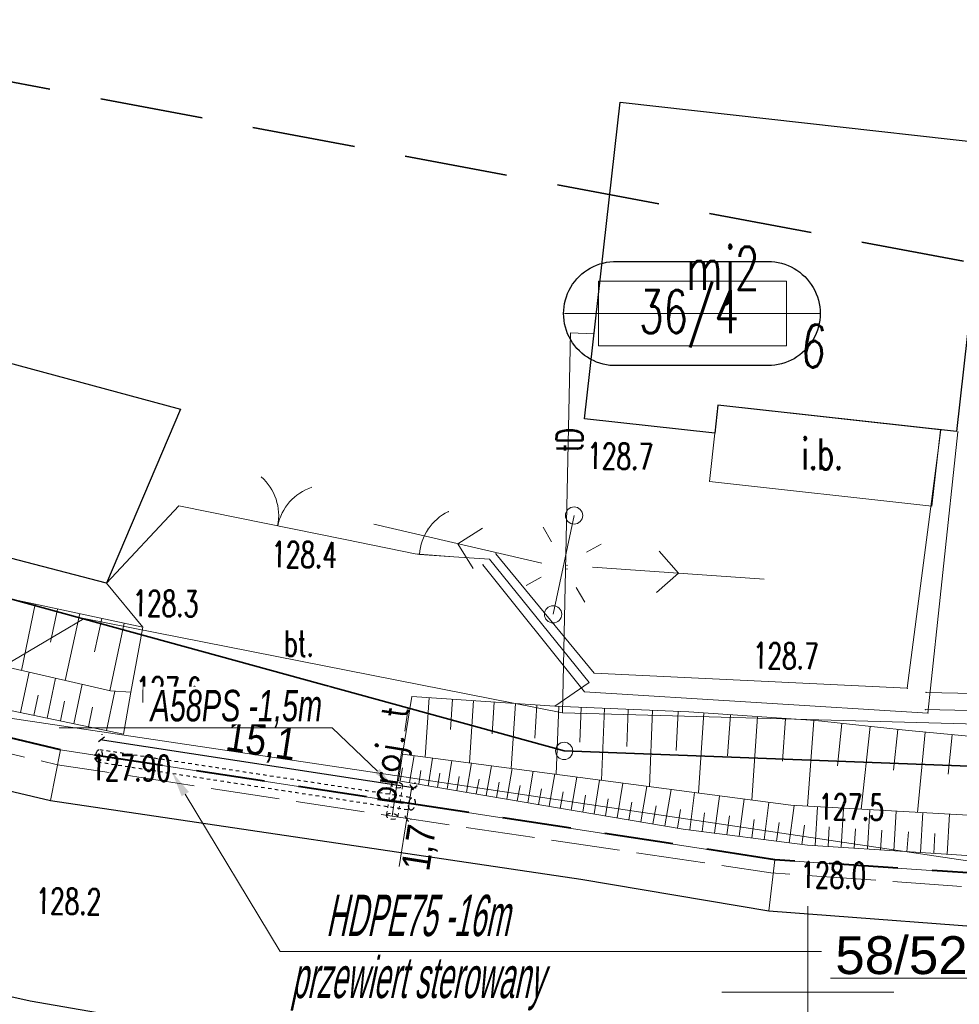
# Model space of a CAD drawing. Header units: metres. Extents: x 6496648 to 6497944, y 5962794 to 5963351.
# Tile 43 of 91: x 6497177 to 6497204, y 5963050 to 5963078. Entities that reach past the tile are written whole.
import ezdxf
from ezdxf import colors
from ezdxf.entities.mleader import LeaderData, LeaderLine
from ezdxf.math import Vec2, Vec3

# ---------------------------------------------------------------- set-up
doc = ezdxf.new("R2010")
doc.units = ezdxf.units.M
doc.header["$MEASUREMENT"] = 0
for name, pattern in [('DASHED', [19.05, 12.7, -6.35]), ('HIDDEN', [0.375, 0.25, -0.125]), ('L_0_04', [1.5, 1, -0.5]), ('mz2.0_0.5', [2.5, 2, -0.5])]:
    doc.linetypes.add(name, pattern=pattern)
doc.layers.get('0').update_dxf_attribs({"color": 8, "linetype": 'CONTINUOUS', "lineweight": 13})
doc.layers.get('DEFPOINTS').update_dxf_attribs({"linetype": 'CONTINUOUS', "lineweight": 0})
for name, color, linetype, lineweight in [('000_INNE__NIEZYDENTYFIKOWANE_', 8, 'CONTINUOUS', 13), ('211_NR_DZIAlKI', 7, 'CONTINUOUS', 25), ('218_GRANICA_UzYTKU', 8, 'CONTINUOUS', 13), ('219_LINIA_GRANICY', 3, 'CONTINUOUS', 35), ('238_PUNKT_ADRESOWY_BUDYNKU', 8, 'CONTINUOUS', 13), ('312_BUDYNEK__POWIERZCHNIA_', 8, 'CONTINUOUS', 30), ('312_NUMER_EWIDENCYJNY_BUDYNKU_ATR124', 8, 'CONTINUOUS', 13), ('BRAMA__LINIA_', 8, 'CONTINUOUS', 13), ('brama__linia____symbol', 8, 'CONTINUOUS', 13), ('E_działki', 96, 'CONTINUOUS', 30), ('E_proj_opisy_ośw', 1, 'CONTINUOUS', 13), ('E_proj_osłona r.', 140, 'L_0_04', 30), ('E_proj_osłona r. dz._obw. 200', 204, 'L_0_04', 20), ('E_proj_osłona r. dz._opis_obw. 100', 204, 'CONTINUOUS', 9), ('E_proj_osłona r. opis_obw. 200', 166, 'CONTINUOUS', 9), ('E_proj_ośw_linia_obw. 200', 1, 'L_0_04', 40), ('FURTKA__LINIA_', 8, 'CONTINUOUS', 13), ('furtka__linia____symbol', 8, 'CONTINUOUS', 13), ('INNA_BUDOWLA__POWIERZCHNIA_', 8, 'CONTINUOUS', 13), ('INNA_BUDOWLA__POWIERZCHNIA__ATR17', 8, 'CONTINUOUS', 13), ('JEZDNIA__POWIERZCHNIA_', 8, 'CONTINUOUS', 25), ('KIERUNEK_LINI_NAPOWIETRZNEJ', 1, 'CONTINUOUS', 13), ('latarnia_na_slupie_lub_maszcie__punkt_', 1, 'CONTINUOUS', 13), ('murek_oporowy__linia_', 8, 'CONTINUOUS', 13), ('OGRODZENIE_TRWAlE__LINIA_', 8, 'CONTINUOUS', 13), ('PLAC__POWIERZCHNIA_', 8, 'CONTINUOUS', 13), ('PLAC__POWIERZCHNIA__ATR17', 8, 'CONTINUOUS', 13), ('PRZEWoD_TELEKOMUNIKACYJNY__LINIA_', 30, 'CONTINUOUS', 13), ('PRZEWoD_TELEKOMUNIKACYJNY__LINIA__ATR1', 30, 'CONTINUOUS', 13), ('przewód telekomunikacyjny - projektowany lub w budowie (linia) - ob. projektowany', 30, 'mz2.0_0.5', 13), ('przewód telekomunikacyjny - projektowany lub w budowie (linia) - ob. projektowany-Atr1', 30, 'mz2.0_0.5', 13), ('PUNKT_WYSOKOsCIOWY_NATURALNY_ATR2', 8, 'CONTINUOUS', 13), ('PUNKT_WYSOKOsCIOWY_SZTUCZNY_ATR2', 8, 'CONTINUOUS', 13), ('siatka', 8, 'CONTINUOUS', 13), ('SKARPA_NIEUMOCNIONA__POWIERZCHNIA_', 8, 'CONTINUOUS', 13), ('SlUP_laCZONY__LINIA_', 1, 'CONTINUOUS', 13), ('slup_laczony__linia____symbol', 1, 'CONTINUOUS', 13), ('ZAKRES', 190, 'L_0_04', 35)]:
    doc.layers.add(name, color=color, linetype=linetype, lineweight=lineweight)
doc.layers.add('E_pomocnicza', color=3, linetype='CONTINUOUS', lineweight=13, plot=False)
doc.styles.add('Andy', font='arial.ttf', dxfattribs={"height": 2})
doc.styles.add('Annotative', font='simplex.shx')
doc.styles.add('Narrow', font='ARIALN.TTF', dxfattribs={"height": 2})
doc.styles.get("Standard").update_dxf_attribs({"font": 'simplex.shx'})
doc.dimstyles.new('wymiary', dxfattribs={"dimtxt": 0.65, "dimasz": 0.25, "dimexe": 0.25, "dimexo": 1, "dimgap": 0.1, "dimtad": 1, "dimzin": 1, "dimtxsty": 'Annotative', "dimblk": 'OBLIQUE', "dimcen": 0.0025, "dimdle": 0.05, "dimadec": 0, "dimazin": 0, "dimtfac": 1, "dimtmove": 0, "dimatfit": 3, "dimldrblk": 'NONE', "dimfxl": 1, "dimarcsym": 0})

# ---------------------------------------------------------------- blocks, each defined once
blk = doc.blocks.new('PNN')
at = {"color": 0, "linetype": 'Continuous', "lineweight": 18, "flags": 128}
for points in [[(5.3, -1.2), (6.5, 0), (5.3, 1.2)], [(1.5, 0), (11.5, 0)]]:
    blk.add_lwpolyline(points, dxfattribs=at)
blk = doc.blocks.new('GRT')
at = {"color": 0, "linetype": 'Continuous', "lineweight": 18}
blk.add_circle((0, 0), 0.5, dxfattribs=at)
blk = doc.blocks.new('*U21')
at = {"linetype": 'Continuous', "flags": 128}
blk.add_lwpolyline([(0.393, -1.118, -1.023376), (0.393, 1.118), (3.637, 1.118, -1.000213), (3.637, -1.118)], format="xyb", close=True, dxfattribs=at)
at = {"layer": 'E_pomocnicza', "color": 7, "lineweight": 0, "flags": 128}
for points in [[(0, 0.696), (0, -0.696), (4.03, -0.696), (4.03, 0.696), (0, 0.696)], [(-0.734, 0), (4.755, 0)]]:
    blk.add_lwpolyline(points, dxfattribs=at)
blk = doc.blocks.new('_Oblique')
at = {"color": 0, "linetype": 'ByBlock', "lineweight": -2}
blk.add_line((-0.5, -0.5), (0.5, 0.5), dxfattribs=at)
blk = doc.blocks.new('*D31')
at = {"layer": 'DEFPOINTS', "color": 0}
for p in [(0, 0), (14.63, -3.776), (14.396, -4.523)]:
    blk.add_point(p, dxfattribs=at)
at = {"layer": 'E_pomocnicza', "color": 0, "lineweight": -2}
for p, q in [((0.3, 0.954), (0.31, 0.985)), ((0.187, 0.762), (14.678, -3.791)), ((14.695, -3.569), (14.705, -3.537))]:
    blk.add_line(p, q, dxfattribs=at)
at = {"layer": 'E_pomocnicza', "color": 0, "lineweight": -2, "xscale": 0.25, "yscale": 0.25, "zscale": 0.25}
for p, rotation in [((0.235, 0.747), 162.558938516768), ((14.63, -3.776), 342.558938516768)]:
    blk.add_blockref('_Oblique', p, dxfattribs=dict(at, rotation=rotation))
at = {"layer": 'E_pomocnicza', "color": 0, "linetype": 'Continuous', "lineweight": 0, "insert": (7.733, -0.559), "char_height": 2, "attachment_point": 5, "rotation": 342.5589, "style": 'Narrow'}
blk.add_mtext('{\\H0.75x;15,1}', dxfattribs=at)
blk = doc.blocks.new('_None')
blk = doc.blocks.new('*D97')
at = {"layer": 'DEFPOINTS', "color": 0}
for p in [(-1.646, 0.357), (0, 0), (-1.812, -0.408)]:
    blk.add_point(p, dxfattribs=at)
at = {"layer": 'E_pomocnicza', "color": 0, "lineweight": -2}
for p, q in [((-1.812, -0.408), (-4.326, 0.137)), ((-0.117, -0.776), (-1.812, -0.408)), ((-1.858, -0.62), (-1.865, -0.652)), ((-0.212, -0.977), (-0.219, -1.009))]:
    blk.add_line(p, q, dxfattribs=at)
at = {"layer": 'E_pomocnicza', "color": 0, "lineweight": -2, "xscale": 0.25, "yscale": 0.25, "zscale": 0.25}
for p, rotation in [((-1.812, -0.408), 167.758362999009), ((-0.166, -0.765), 347.758362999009)]:
    blk.add_blockref('_Oblique', p, dxfattribs=dict(at, rotation=rotation))
at = {"layer": 'E_pomocnicza', "color": 0, "linetype": 'Continuous', "lineweight": 0, "insert": (-3.403, -1.088), "char_height": 2, "attachment_point": 5, "rotation": 347.7584, "style": 'Narrow'}
blk.add_mtext('{\\H0.75x;1,7}', dxfattribs=at)
blk = doc.blocks.new('*U30')
at = {"linetype": 'HIDDEN', "ltscale": 0.2}
for p, q in [((0.09, 0.286), (14.486, -4.236)), ((-0.09, -0.286), (14.306, -4.809))]:
    blk.add_line(p, q, dxfattribs=at)
at = {"linetype": 'DASHED', "ltscale": 0.02}
for centre in [(0, 0), (14.396, -4.523)]:
    blk.add_ellipse(centre, major_axis=(-0.09, -0.286), ratio=0.5, dxfattribs=at)
at = {"layer": 'E_pomocnicza', "color": 4, "lineweight": 0}
dim = blk.add_aligned_dim(p1=(0, 0), p2=(14.396, -4.523), distance=0.783, text='{\\H0.75x;<>}', dimstyle='wymiary', override={"dimtxt": 1.3, "dimtad": 2, "dimdec": 1, "dimlfac": 1, "dimrnd": 0, "dimtxsty": 'Narrow'}, dxfattribs=at)
dim.commit()
dim.dimension.update_dxf_attribs({"geometry": '*D31', "text_midpoint": (7.733, -0.559)})
blk = doc.blocks.new('*U96')
at = {"linetype": 'HIDDEN', "ltscale": 0.2}
for p, q in [((0.064, 0.293), (-1.582, 0.65)), ((-0.064, -0.293), (-1.709, 0.064))]:
    blk.add_line(p, q, dxfattribs=at)
at = {"linetype": 'DASHED', "ltscale": 0.02}
for centre in [(-1.646, 0.357), (0, 0)]:
    blk.add_ellipse(centre, major_axis=(0.064, 0.293), ratio=0.5, dxfattribs=at)
at = {"layer": 'E_pomocnicza', "color": 4, "lineweight": 0}
dim = blk.add_aligned_dim(p1=(0, 0), p2=(-1.646, 0.357), distance=0.783, text='{\\H0.75x;<>}', dimstyle='wymiary', override={"dimtxt": 1.3, "dimtad": 2, "dimdec": 1, "dimlfac": 1, "dimrnd": 0, "dimtxsty": 'Narrow'}, dxfattribs=at)
dim.commit()
dim.dimension.update_dxf_attribs({"geometry": '*D97', "text_midpoint": (-3.403, -1.088)})

msp = doc.modelspace()

# ---------------------------------------------------------------- linework, layer by layer
at = {"layer": '000_INNE__NIEZYDENTYFIKOWANE_', "flags": 128}
for points in [[(6497177.56, 5963061.27), (6497177.16, 5963059.35)], [(6497178.2, 5963061.13), (6497178, 5963060.17)], [(6497178.85, 5963061), (6497178.43, 5963059.06)], [(6497179.49, 5963060.86), (6497179.28, 5963059.89)], [(6497180.14, 5963060.72), (6497179.72, 5963058.76)], [(6497177.13, 5963058.13), (6497177.38, 5963059.3)], [(6497177.9, 5963057.96), (6497178.15, 5963059.12)], [(6497178.68, 5963057.8), (6497178.92, 5963058.95)], [(6497177.52, 5963058.04), (6497177.64, 5963058.63)], [(6497179.63, 5963057.6), (6497179.87, 5963058.75)], [(6497189, 5963058.56), (6497188.88, 5963056.83)], [(6497189.68, 5963058.51), (6497189.62, 5963057.63)], [(6497178.29, 5963057.88), (6497178.41, 5963058.46)], [(6497179.1, 5963057.71), (6497179.22, 5963058.28)], [(6497190.29, 5963058.47), (6497190.17, 5963056.66)], [(6497190.89, 5963058.43), (6497190.83, 5963057.51)], [(6497191.51, 5963058.39), (6497191.38, 5963056.5)], [(6497192.13, 5963058.35), (6497192.07, 5963057.38)], [(6497192.77, 5963058.31), (6497192.69, 5963056.33)], [(6497193.42, 5963058.28), (6497193.38, 5963057.26)], [(6497194.09, 5963058.25), (6497194.01, 5963056.16)], [(6497194.78, 5963058.22), (6497194.74, 5963057.14)], [(6497195.49, 5963058.19), (6497195.4, 5963055.97)], [(6497196.23, 5963058.16), (6497196.18, 5963057.02)], [(6497196.98, 5963058.12), (6497196.82, 5963055.79)], [(6497197.75, 5963058.06), (6497197.67, 5963056.87)], [(6497198.54, 5963058.01), (6497198.37, 5963055.58)], [(6497199.35, 5963057.95), (6497199.26, 5963056.71)], [(6497200.17, 5963057.89), (6497199.99, 5963055.4)], [(6497200.99, 5963057.81), (6497200.86, 5963056.58)], [(6497201.81, 5963057.72), (6497201.55, 5963055.32)], [(6497202.61, 5963057.63), (6497202.49, 5963056.45)], [(6497203.41, 5963057.55), (6497203.19, 5963055.22)], [(6497204.19, 5963057.48), (6497204.08, 5963056.33)], [(6497188.43, 5963056.09), (6497188.56, 5963056.88)], [(6497188.97, 5963055.99), (6497189.1, 5963056.8)], [(6497188.16, 5963056.13), (6497188.23, 5963056.52)], [(6497189.52, 5963055.9), (6497189.66, 5963056.73)], [(6497190.08, 5963055.81), (6497190.23, 5963056.66)], [(6497190.66, 5963055.71), (6497190.81, 5963056.58)], [(6497191.26, 5963055.61), (6497191.41, 5963056.5)], [(6497188.7, 5963056.04), (6497188.76, 5963056.44)], [(6497189.24, 5963055.95), (6497189.31, 5963056.36)], [(6497189.8, 5963055.85), (6497189.87, 5963056.27)], [(6497191.87, 5963055.5), (6497192.02, 5963056.42)], [(6497192.49, 5963055.4), (6497192.65, 5963056.34)], [(6497193.13, 5963055.29), (6497193.29, 5963056.25)], [(6497190.37, 5963055.76), (6497190.45, 5963056.19)], [(6497190.96, 5963055.66), (6497191.03, 5963056.1)], [(6497191.56, 5963055.56), (6497191.64, 5963056.01)], [(6497193.79, 5963055.18), (6497193.95, 5963056.16)], [(6497194.46, 5963055.07), (6497194.63, 5963056.07)], [(6497195.15, 5963054.95), (6497195.32, 5963055.98)], [(6497192.18, 5963055.45), (6497192.26, 5963055.91)], [(6497192.81, 5963055.34), (6497192.89, 5963055.82)], [(6497193.46, 5963055.23), (6497193.54, 5963055.72)], [(6497195.85, 5963054.83), (6497196.03, 5963055.89)], [(6497196.57, 5963054.72), (6497196.71, 5963055.8)], [(6497197.29, 5963054.62), (6497197.43, 5963055.7)], [(6497194.12, 5963055.12), (6497194.2, 5963055.62)], [(6497194.8, 5963055.01), (6497194.89, 5963055.52)], [(6497195.5, 5963054.89), (6497195.59, 5963055.41)], [(6497198.01, 5963054.53), (6497198.15, 5963055.61)], [(6497198.73, 5963054.43), (6497198.87, 5963055.51)], [(6497199.46, 5963054.34), (6497199.6, 5963055.42)], [(6497200.21, 5963054.26), (6497200.28, 5963055.39)], [(6497196.21, 5963054.77), (6497196.3, 5963055.31)], [(6497196.93, 5963054.67), (6497197, 5963055.21)], [(6497197.65, 5963054.57), (6497197.72, 5963055.12)], [(6497200.97, 5963054.21), (6497201.04, 5963055.34)], [(6497201.73, 5963054.16), (6497201.8, 5963055.3)], [(6497202.5, 5963054.11), (6497202.57, 5963055.26)], [(6497203.27, 5963054.06), (6497203.34, 5963055.22)], [(6497204.05, 5963054.01), (6497204.12, 5963055.17)], [(6497198.37, 5963054.48), (6497198.44, 5963055.02)], [(6497199.09, 5963054.39), (6497199.17, 5963054.93)], [(6497199.83, 5963054.29), (6497199.9, 5963054.85)], [(6497200.59, 5963054.23), (6497200.62, 5963054.8)], [(6497201.35, 5963054.18), (6497201.38, 5963054.75)], [(6497202.11, 5963054.13), (6497202.15, 5963054.71)], [(6497202.88, 5963054.08), (6497202.92, 5963054.66)], [(6497203.66, 5963054.03), (6497203.69, 5963054.61)]]:
    msp.add_lwpolyline(points, dxfattribs=at)
at = {"layer": '218_GRANICA_UzYTKU', "flags": 128}
for points in [[(6497192.92, 5963057.01), (6497143.77, 5963070.5)], [(6497210.05, 5963056.36), (6497192.92, 5963057.01)]]:
    msp.add_lwpolyline(points, dxfattribs=at)
at = {"layer": '219_LINIA_GRANICY', "flags": 128}
for points in [[(6497192.92, 5963057.01), (6497143.77, 5963070.5)], [(6497192.92, 5963057.01), (6497210.05, 5963056.36)]]:
    msp.add_lwpolyline(points, dxfattribs=at)
at = {"layer": '312_BUDYNEK__POWIERZCHNIA_', "flags": 128}
for points in [[(6497193.51, 5963066.66), (6497194.55, 5963075.86)], [(6497194.55, 5963075.86), (6497205.26, 5963074.66)], [(6497205.26, 5963074.66), (6497204.32, 5963066.29)], [(6497162.57, 5963072.13), (6497181.78, 5963066.94)], [(6497179.63, 5963061.88), (6497160.58, 5963066.84)], [(6497181.78, 5963066.94), (6497179.63, 5963061.88)], [(6497197.39, 5963067.06), (6497197.3, 5963066.24)], [(6497204.32, 5963066.29), (6497197.39, 5963067.06)], [(6497197.3, 5963066.24), (6497193.51, 5963066.66)]]:
    msp.add_lwpolyline(points, dxfattribs=at)
at = {"layer": 'BRAMA__LINIA_', "flags": 128}
msp.add_lwpolyline([(6497182.64, 5963063.95), (6497186.56, 5963063.15)], dxfattribs=at)
at = {"layer": 'brama__linia____symbol'}
for centre, radius, start, end in [((6497183.132, 5963063.852), 1.497, 348.3607, 48.4588), ((6497186.062, 5963063.259), 1.489, 108.2994, 168.7337)]:
    msp.add_arc(centre, radius, start, end, dxfattribs=at)
at = {"layer": 'DEFPOINTS', "linetype": 'Continuous'}
for points in [[(6497313.974, 5963063.795), (6497264.99, 5963053.548), (6497264.903, 5963053.964), (6497264.946, 5963053.756), (6497214.968, 5963052.274), (6497215.035, 5963053.295), (6497214.968, 5963052.274), (6497165.514, 5963059.642), (6497165.697, 5963060.518), (6497165.514, 5963059.642), (6497118.031, 5963075.305), (6497118.262, 5963075.735), (6497118.031, 5963075.305), (6497071.639, 5963093.954), (6497071.9, 5963094.537), (6497071.639, 5963093.954), (6497024.971, 5963111.9)], [(6497292.628, 5963058.63), (6497281.118, 5963056.345), (6497266.585, 5963053.942), (6497249.583, 5963052.553), (6497239.69, 5963051.969), (6497230.126, 5963051.72), (6497199.044, 5963053.85), (6497178.292, 5963057.041), (6497162.342, 5963060.811), (6497143.722, 5963066.577), (6497131.977, 5963070.387), (6497119.428, 5963074.981), (6497088.043, 5963087.571), (6497060.045, 5963098.826)], [(6497178, 5963055.57), (6497178.292, 5963057.041)], [(6497198.87, 5963052.36), (6497199.044, 5963053.85)]]:
    msp.add_lwpolyline(points, dxfattribs=at)
at = {"layer": 'E_proj_ośw_linia_obw. 200', "ltscale": 2}
msp.add_lwpolyline([(6497240.107, 5963058.521, -0.475205), (6497240.765, 5963058.239), (6497241.177, 5963054.933, -0.137342), (6497240.821, 5963053.579), (6497240.158, 5963052.436, -0.242164), (6497239.062, 5963051.842), (6497230.313, 5963051.574), (6497215.415, 5963052.728, -0.329904), (6497215.042, 5963053.45, -0.311333), (6497214.585, 5963052.785), (6497199.044, 5963053.85), (6497178.292, 5963057.041), (6497166.158, 5963059.909, -0.454455)], format="xyb", dxfattribs=at)
at = {"layer": 'FURTKA__LINIA_', "flags": 128}
msp.add_lwpolyline([(6497188.72, 5963062.72), (6497189.72, 5963062.65)], dxfattribs=at)
at = {"layer": 'furtka__linia____symbol'}
msp.add_arc((6497190.225, 5963062.61), 1.511, 116.1923, 175.7926, dxfattribs=at)
for p in [(6497189.56, 5963063.96), (6497188.97, 5963063.46), (6497188.72, 5963062.72)]:
    msp.add_point(p, dxfattribs=at)
at = {"layer": 'INNA_BUDOWLA__POWIERZCHNIA_', "flags": 128}
msp.add_lwpolyline([(6497197.39, 5963067.06), (6497203.85, 5963066.34), (6497203.6, 5963064.12), (6497197.14, 5963064.84), (6497197.3, 5963066.24)], dxfattribs=at)
at = {"layer": 'JEZDNIA__POWIERZCHNIA_', "flags": 128}
for points in [[(6497048.07, 5963102.09), (6497070.92, 5963092.77), (6497095.6, 5963082.95), (6497119.19, 5963073.46), (6497131.58, 5963068.94), (6497141.08, 5963065.86), (6497145.57, 5963064.4), (6497156.55, 5963061.01), (6497162.05, 5963059.34), (6497178, 5963055.57), (6497193.41, 5963053.28), (6497198.87, 5963052.36), (6497206.8, 5963051.76), (6497226.49, 5963050.49), (6497230.12, 5963050.22), (6497239.75, 5963050.47), (6497249.72, 5963051.06), (6497266.74, 5963052.45), (6497276.78, 5963054.1), (6497286, 5963055.64), (6497291.06, 5963056.7)], [(6497307.6, 5963054.69), (6497289.33, 5963050.32), (6497270.38, 5963046.97), (6497250.99, 5963045.15), (6497245.86, 5963044.71), (6497237.57, 5963044.4), (6497215.35, 5963045.11), (6497200.71, 5963045.93), (6497198.88, 5963046.11), (6497193.66, 5963047.24), (6497188.36, 5963047.84), (6497177.41, 5963049.74), (6497166.43, 5963052.2), (6497149.52, 5963057.11), (6497145.48, 5963058.34), (6497137.02, 5963060.88), (6497131.49, 5963062.52), (6497115.75, 5963068.44), (6497092.95, 5963077.46), (6497075.74, 5963084.32), (6497062.13, 5963090.14)]]:
    msp.add_lwpolyline(points, dxfattribs=at)
at = {"layer": 'KIERUNEK_LINI_NAPOWIETRZNEJ'}
for p in [(6497193, 5963062.4), (6497193, 5963062.3)]:
    msp.add_point(p, dxfattribs=at)
at = {"layer": 'latarnia_na_slupie_lub_maszcie__punkt_', "flags": 128}
for points in [[(6497192.55, 5963063.08), (6497192.31, 5963063.51)], [(6497193.57, 5963062.78), (6497194, 5963063.02)], [(6497192.25, 5963062.06), (6497191.82, 5963061.82)], [(6497193.27, 5963061.76), (6497193.52, 5963061.33)]]:
    msp.add_lwpolyline(points, dxfattribs=at)
at = {"layer": 'murek_oporowy__linia_', "flags": 128}
for points in [[(6497235.46, 5963092.05), (6497236.98, 5963077.51), (6497239.03, 5963057.51), (6497234.2, 5963057.67), (6497217.24, 5963057.94), (6497209, 5963058.09), (6497203.41, 5963058.21)], [(6497234.95, 5963092.11), (6497236.48, 5963077.46), (6497238.21, 5963058.27), (6497234.2, 5963058.17), (6497217.24, 5963058.44), (6497209, 5963058.59), (6497203.43, 5963058.71)], [(6497204.36, 5963066.28), (6497203.49, 5963058.11), (6497193.51, 5963058.73), (6497190.56, 5963062.42)], [(6497203.86, 5963066.34), (6497202.89, 5963058.83), (6497193.79, 5963059.27), (6497190.94, 5963062.74)]]:
    msp.add_lwpolyline(points, dxfattribs=at)
at = {"layer": 'murek_oporowy__linia_'}
for p in [(6497203.86, 5963066.34), (6497204.36, 5963066.28), (6497190.94, 5963062.74), (6497190.56, 5963062.42), (6497193.79, 5963059.27), (6497202.89, 5963058.83), (6497193.51, 5963058.73), (6497203.43, 5963058.71), (6497203.41, 5963058.21), (6497203.49, 5963058.11)]:
    msp.add_point(p, dxfattribs=at)
at = {"layer": 'OGRODZENIE_TRWAlE__LINIA_', "flags": 128}
for points in [[(6497182.64, 5963063.95), (6497181.73, 5963064.13), (6497179.63, 5963061.88)], [(6497188.72, 5963062.72), (6497188.59, 5963062.74), (6497186.56, 5963063.15)], [(6497190.75, 5963062.58), (6497189.72, 5963062.65)]]:
    msp.add_lwpolyline(points, dxfattribs=at)
at = {"layer": 'PLAC__POWIERZCHNIA_', "flags": 128}
msp.add_lwpolyline([(6497180.12, 5963057.5), (6497180.33, 5963058.72), (6497180.68, 5963060.61), (6497179.63, 5963061.88), (6497181.73, 5963064.13), (6497182.64, 5963063.95), (6497186.56, 5963063.15), (6497188.59, 5963062.74), (6497189.72, 5963062.65), (6497190.75, 5963062.58), (6497193.65, 5963059), (6497192.65, 5963058.31), (6497188.5, 5963058.59), (6497188.23, 5963056.92), (6497188.11, 5963056.14)], dxfattribs=at)
at = {"layer": 'PRZEWoD_TELEKOMUNIKACYJNY__LINIA_', "flags": 128}
for points in [[(6497192.87, 5963058.12), (6497193.11, 5963069.16), (6497193.78, 5963069.13)], [(6497139.15, 5963067.83), (6497175.53, 5963058.82), (6497178.98, 5963060.86), (6497192.87, 5963058.12), (6497237.57, 5963056.9), (6497240.61, 5963057.59), (6497240.48, 5963058.97), (6497240.23, 5963061.01), (6497239.77, 5963060.95)]]:
    msp.add_lwpolyline(points, dxfattribs=at)
at = {"layer": 'siatka', "flags": 128}
for points in [[(6497200, 5963047.5), (6497200, 5963052.5)], [(6497197.5, 5963050), (6497202.5, 5963050)]]:
    msp.add_lwpolyline(points, dxfattribs=at)
at = {"layer": 'SKARPA_NIEUMOCNIONA__POWIERZCHNIA_', "flags": 128}
for points in [[(6497145.64, 5963069.38), (6497164.08, 5963064.95), (6497176.24, 5963061.55), (6497180.68, 5963060.61), (6497180.33, 5963058.72), (6497179.74, 5963058.76), (6497172.9, 5963060.32), (6497164.47, 5963062.16), (6497159.59, 5963063.48), (6497145.61, 5963067.69), (6497141.67, 5963068.93), (6497137.03, 5963070.28), (6497137.38, 5963071.6)], [(6497180.33, 5963058.72), (6497180.12, 5963057.5), (6497163.44, 5963060.99), (6497153.95, 5963063.44), (6497145.58, 5963065.65), (6497136.52, 5963068.31), (6497137.03, 5963070.28), (6497141.67, 5963068.93), (6497145.61, 5963067.69), (6497159.59, 5963063.48), (6497164.47, 5963062.16), (6497172.9, 5963060.32), (6497179.74, 5963058.76)], [(6497188.23, 5963056.92), (6497188.5, 5963058.59), (6497192.65, 5963058.31), (6497196.54, 5963058.15), (6497200.22, 5963057.89), (6497202.92, 5963057.6), (6497206.12, 5963057.3), (6497209.54, 5963056.97), (6497216.76, 5963056.83), (6497226.2, 5963056.74), (6497231.57, 5963056.6), (6497234.13, 5963056.51), (6497238.8, 5963056.14), (6497241.45, 5963055.94), (6497240.97, 5963055.46), (6497239.56, 5963053.89), (6497230.94, 5963053.83), (6497223.43, 5963054.19), (6497207.58, 5963054.98), (6497199.51, 5963055.43)], [(6497188.23, 5963056.92), (6497199.51, 5963055.43), (6497207.58, 5963054.98), (6497223.43, 5963054.19), (6497230.94, 5963053.83), (6497239.56, 5963053.89), (6497240.07, 5963052.7), (6497230.68, 5963052.39), (6497222.97, 5963052.78), (6497199.99, 5963054.27), (6497196.38, 5963054.74), (6497188.11, 5963056.14)]]:
    msp.add_lwpolyline(points, dxfattribs=at)
at = {"layer": 'SlUP_laCZONY__LINIA_', "flags": 128}
msp.add_lwpolyline([(6497192.6, 5963060.98), (6497193.21, 5963063.85)], dxfattribs=at)
msp.add_lwpolyline([(6497192.6, 5963060.98), (6497193.21, 5963063.85)], dxfattribs=at)
at = {"layer": 'slup_laczony__linia____symbol'}
for centre in [(6497193.21, 5963063.85), (6497192.6, 5963060.98)]:
    msp.add_circle(centre, 0.25, dxfattribs=at)
at = {"layer": 'ZAKRES', "ltscale": 3, "flags": 128}
msp.add_lwpolyline([(6497692.5, 5963219.5), (6497716, 5963186.5), (6497672.2, 5963172.1), (6497502, 5963111.8), (6497349, 5963052), (6497312.6, 5963038.4), (6497228.6, 5963030.4), (6497133.5, 5963045.2), (6496948.4, 5963119.5), (6496936.6, 5963083.2), (6496927.9, 5963075.7), (6496873, 5963095.9), (6496849.7, 5963104.2), (6496824.8, 5963105.1), (6496784.8, 5963107.4), (6496786.6, 5963174.3), (6496788.5, 5963184), (6496695.2, 5963217.9), (6496711.8, 5963253.1), (6496961, 5963151.5), (6497143.1, 5963082.8), (6497228.1, 5963066.8), (6497302.3, 5963072), (6497492.1, 5963142.6)], close=True, dxfattribs=at)

# ---------------------------------------------------------------- block references
at = {"xscale": 0.5, "yscale": 0.5, "zscale": 0.5}
msp.add_blockref('GRT', (6497192.92, 5963057.01), dxfattribs=at)
at = {"layer": 'E_działki', "xscale": 1.353559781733, "yscale": 1.353559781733, "zscale": 1.353559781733}
msp.add_blockref('*U21', (6497193.921, 5963069.717), dxfattribs=at)
at = {"layer": 'E_proj_osłona r.', "xscale": 0.6096, "yscale": 0.6096, "zscale": 0.6096, "rotation": 8.698023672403}
msp.add_blockref('*U30', (6497179.405, 5963056.87), dxfattribs=at)
at = {"layer": 'KIERUNEK_LINI_NAPOWIETRZNEJ', "xscale": 0.5, "yscale": 0.5, "zscale": 0.5}
for p, rotation in [((6497193, 5963062.3), 167), ((6497193, 5963062.4), 356)]:
    msp.add_blockref('PNN', p, dxfattribs=dict(at, rotation=rotation))

# ---------------------------------------------------------------- texts
at = {"layer": '211_NR_DZIAlKI', "width": 0.66}
msp.add_text('36/4', height=1.25, dxfattribs=at).set_placement((6497195.1, 5963069.15))
at = {"layer": '238_PUNKT_ADRESOWY_BUDYNKU', "width": 0.66}
msp.add_text('6', height=1.25, rotation=355.3, dxfattribs=at).set_placement((6497199.77, 5963068.18))
at = {"layer": '312_NUMER_EWIDENCYJNY_BUDYNKU_ATR124', "width": 0.66}
msp.add_text('mj2', height=1.25, dxfattribs=at).set_placement((6497196.47, 5963070.41))
at = {"layer": 'INNA_BUDOWLA__POWIERZCHNIA__ATR17', "width": 0.66}
msp.add_text('i.b.', height=0.9, dxfattribs=at).set_placement((6497199.82, 5963065.19))
at = {"layer": 'PLAC__POWIERZCHNIA__ATR17', "width": 0.66}
msp.add_text('bt.', height=0.75, dxfattribs=at).set_placement((6497184.78, 5963059.76))
at = {"layer": 'PRZEWoD_TELEKOMUNIKACYJNY__LINIA__ATR1', "width": 0.66}
msp.add_text('tD', height=0.75, rotation=89.5, dxfattribs=at).set_placement((6497193.45, 5963065.69))
at = {"layer": 'PUNKT_WYSOKOsCIOWY_NATURALNY_ATR2', "width": 0.66}
for s, rotation, p in [('128.7', 359.2, (6497193.59, 5963065.21)), ('128.4', 359.2, (6497184.41, 5963062.35)), ('128.3', 359.3, (6497180.38, 5963060.93)), ('128.7', 359.2, (6497198.4, 5963059.41)), ('127.6', 359.2, (6497180.47, 5963058.42)), ('127.5', 359.2, (6497200.3, 5963055.02)), ('128.0', 359.2, (6497199.78, 5963053.04)), ('128.2', 359.2, (6497177.56, 5963052.28))]:
    msp.add_text(s, height=0.75, rotation=rotation, dxfattribs=at).set_placement(p)
at = {"layer": 'PUNKT_WYSOKOsCIOWY_SZTUCZNY_ATR2', "width": 0.66}
msp.add_text('127.90', height=0.75, rotation=359.2, dxfattribs=at).set_placement((6497179.16, 5963056.16))

# ---------------------------------------------------------------- next in the draw order: leaders
at = {"layer": 'E_proj_osłona r. opis_obw. 200', "linetype": 'Continuous', "lineweight": 13}
ml = msp.add_multileader_mtext('Standard', dxfattribs=at)
ml.set_content('{\\fArial Narrow|b0|i0|c238|p34;\\H0.92308x;\\Q12;\\W0.6;HDPE75 -16m\\Pprzewiert sterowany\\fArial|b0|i0|c238|p34;\\H1.0833x; }', color=256, style='Andy')
ml.set_leader_properties(color=256, linetype='CONTINUOUS', lineweight=-1)
ml.build(insert=Vec2(0, 0))
ml.multileader.update_dxf_attribs({"has_dogleg": 0, "text_left_attachment_type": 6, "text_right_attachment_type": 6, "dogleg_length": 0.36, "arrow_head_size": 0.75})
ctx = ml.context
ctx.base_point, ctx.char_height, ctx.arrow_head_size, ctx.landing_gap_size, ctx.plane_origin = Vec3(6497184.67, 5963051.178), 1.3, 0.75, 0.2, Vec3(6497190.439, 5963040.607)
ctx.left_attachment, ctx.right_attachment, ctx.text_align_type = 6, 6, 1
notes = []
notes.append((ctx, [(0, (1, 1, 0), (6497184.31, 5963051.178), (1, 0), 0.36, [(0, [(6497181.53, 5963056.398)], 0, [])])]))
ctx.mtext.insert, ctx.mtext.alignment, ctx.mtext.line_spacing_factor, ctx.mtext.line_spacing_style = Vec3(6497188.661, 5963052.83), 2, 0.9, 2
ctx.mtext.has_bg_fill, ctx.mtext.bg_color, ctx.mtext.bg_scale_factor, ctx.mtext.bg_transparency, ctx.mtext.use_window_bg_color = 1, -1073741824, 1, 0, 1
for ctx, leaders in notes:
    for number, flags, end, landing, length, lines in leaders:
        leader = LeaderData()
        leader.index, (leader.has_last_leader_line, leader.has_dogleg_vector, leader.attachment_direction) = number, flags
        leader.last_leader_point, leader.dogleg_vector, leader.dogleg_length = Vec3(end), Vec3(landing), length
        for number, points, colour, breaks in lines:
            line = LeaderLine()
            line.index, line.vertices, line.color, line.breaks = number, Vec3.list(points), colors.encode_raw_color(colour), breaks
            leader.lines.append(line)
        ctx.leaders.append(leader)

# ---------------------------------------------------------------- next in the draw order: linework, layer by layer
at = {"layer": 'przewód telekomunikacyjny - projektowany lub w budowie (linia) - ob. projektowany', "color": 30, "linetype": 'mz2.0_0.5', "lineweight": 18, "flags": 128}
msp.add_lwpolyline([(6497187.93, 5963055.11), (6497188.39, 5963058.25)], dxfattribs=at)

# ---------------------------------------------------------------- next in the draw order: block references
at = {"layer": 'E_proj_osłona r. dz._obw. 200', "xscale": 0.54864, "yscale": 0.54864, "zscale": 0.54864, "rotation": 93.200706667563}
msp.add_blockref('*U96', (6497188.068, 5963056.022), dxfattribs=at)

# ---------------------------------------------------------------- next in the draw order: texts
at = {"layer": 'przewód telekomunikacyjny - projektowany lub w budowie (linia) - ob. projektowany-Atr1', "color": 30, "width": 0.9}
msp.add_text('proj. t', height=0.75, rotation=81.665, dxfattribs=at).set_placement((6497187.98, 5963055.43))

# ---------------------------------------------------------------- next in the draw order: leaders
at = {"layer": 'E_proj_opisy_ośw', "lineweight": 13}
ml = msp.add_multileader_mtext('Standard', dxfattribs=at)
ml.set_content('{\\H1.1x;58/52m} ', color=256, style='Andy')
ml.set_leader_properties(color=256, linetype='CONTINUOUS', lineweight=-1)
ml.set_arrow_properties(name='OBLIQUE')
ml.build(insert=Vec2(0, 0))
ml.multileader.update_dxf_attribs({"has_dogleg": 0, "text_left_attachment_type": 6, "text_right_attachment_type": 6, "dogleg_length": 0.36, "arrow_head_size": 0.75})
ctx = ml.context
ctx.base_point, ctx.char_height, ctx.arrow_head_size, ctx.landing_gap_size, ctx.plane_origin = Vec3(6497200.58, 5963050.406), 1, 0.75, 0.3, Vec3(6497231.01, 5963034.57)
ctx.left_attachment, ctx.right_attachment, ctx.text_align_type = 6, 6, 1
notes = []
notes.append((ctx, [(0, (1, 1, 0), (6497206.503, 5963050.406), (-1, 0), 0.36, [(0, [(6497207.795, 5963053.263)], 0, [])])]))
ctx.mtext.insert, ctx.mtext.alignment, ctx.mtext.line_spacing_factor, ctx.mtext.line_spacing_style = Vec3(6497203.361, 5963051.626), 2, 0.9, 2
ctx.mtext.has_bg_fill, ctx.mtext.bg_color, ctx.mtext.bg_scale_factor, ctx.mtext.bg_transparency, ctx.mtext.use_window_bg_color = 1, -1073741824, 1.2, 0, 1
for ctx, leaders in notes:
    for number, flags, end, landing, length, lines in leaders:
        leader = LeaderData()
        leader.index, (leader.has_last_leader_line, leader.has_dogleg_vector, leader.attachment_direction) = number, flags
        leader.last_leader_point, leader.dogleg_vector, leader.dogleg_length = Vec3(end), Vec3(landing), length
        for number, points, colour, breaks in lines:
            line = LeaderLine()
            line.index, line.vertices, line.color, line.breaks = number, Vec3.list(points), colors.encode_raw_color(colour), breaks
            leader.lines.append(line)
        ctx.leaders.append(leader)

# ---------------------------------------------------------------- next in the draw order: linework, layer by layer
at = {"layer": 'przewód telekomunikacyjny - projektowany lub w budowie (linia) - ob. projektowany', "color": 30, "linetype": 'mz2.0_0.5', "lineweight": 18, "flags": 128}
msp.add_lwpolyline([(6497167.99, 5963058.98), (6497178.2, 5963056.61), (6497187.93, 5963055.11), (6497198.93, 5963053.47), (6497230.03, 5963051.23), (6497232.91, 5963051.95), (6497248.29, 5963052.53), (6497263.32, 5963053.91), (6497264.01, 5963054.29), (6497275.34, 5963055.77), (6497289.6, 5963058), (6497303.56, 5963061.45), (6497318.03, 5963065.66), (6497330.95, 5963070.19), (6497392.05, 5963091.81), (6497414.4, 5963099.75), (6497416.96, 5963100.69), (6497426.76, 5963104.26), (6497454.7, 5963114.74), (6497466.93, 5963119.33), (6497478.38, 5963123.5), (6497501.7, 5963131.89), (6497518.41, 5963137.92), (6497538.27, 5963145.28), (6497541.42, 5963137.26), (6497542.42, 5963137.26), (6497541.91, 5963136.41), (6497522.66, 5963128.8), (6497523.4, 5963126.61)], dxfattribs=at)

# ---------------------------------------------------------------- next in the draw order: leaders
at = {"layer": 'E_proj_osłona r. dz._opis_obw. 100'}
ml = msp.add_multileader_mtext('Standard', dxfattribs=at)
ml.set_content('\\fArial Narrow|b0|i1|c238|p34;\\W0.8;A58PS -1,5m ', color=256, style='Narrow')
ml.set_leader_properties(color=256, linetype='CONTINUOUS', lineweight=-1)
ml.build(insert=Vec2(0, 0))
ml.multileader.update_dxf_attribs({"has_dogleg": 0, "text_left_attachment_type": 6, "text_right_attachment_type": 6, "dogleg_length": 0.274, "arrow_head_size": 0.572})
ctx = ml.context
ctx.base_point, ctx.char_height, ctx.arrow_head_size, ctx.landing_gap_size, ctx.plane_origin = Vec3(6497180.614, 5963057.685), 0.9144, 0.572, 0.3, Vec3(6497219.011, 5963055.102)
ctx.left_attachment, ctx.right_attachment, ctx.text_align_type = 6, 6, 1
notes = []
notes.append((ctx, [(0, (1, 1, 0), (6497186.458, 5963057.685), (-1, 0), 0.274, [(0, [(6497187.91, 5963056.024)], 0, [])])]))
ctx.mtext.insert, ctx.mtext.alignment, ctx.mtext.line_spacing_factor, ctx.mtext.line_spacing_style = Vec3(6497183.399, 5963058.784), 2, 0.9, 2
ctx.mtext.has_bg_fill, ctx.mtext.bg_color, ctx.mtext.bg_scale_factor, ctx.mtext.bg_transparency, ctx.mtext.use_window_bg_color = 1, -1073741824, 1.1, 0, 1
for ctx, leaders in notes:
    for number, flags, end, landing, length, lines in leaders:
        leader = LeaderData()
        leader.index, (leader.has_last_leader_line, leader.has_dogleg_vector, leader.attachment_direction) = number, flags
        leader.last_leader_point, leader.dogleg_vector, leader.dogleg_length = Vec3(end), Vec3(landing), length
        for number, points, colour, breaks in lines:
            line = LeaderLine()
            line.index, line.vertices, line.color, line.breaks = number, Vec3.list(points), colors.encode_raw_color(colour), breaks
            leader.lines.append(line)
        ctx.leaders.append(leader)

doc.saveas('drawing.dxf')
